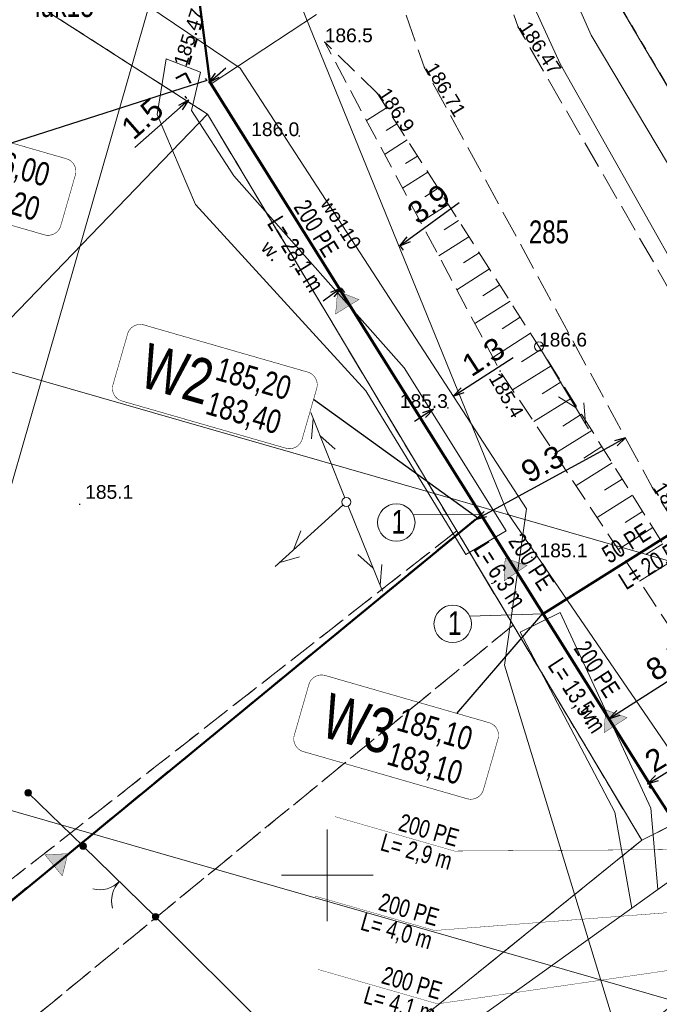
# Model space of a CAD drawing. Header units: metres. Extents: x 7482748 to 7484637, y 5684406 to 5687014.
# Tile 67 of 180: x 7483133 to 7483168, y 5685643 to 5685697. Entities that reach past the tile are written whole.
import ezdxf
from ezdxf.enums import TextEntityAlignment as Align
from ezdxf.lldxf.tags import DXFTag

# ---------------------------------------------------------------- set-up
doc = ezdxf.new("R2010")
doc.units = ezdxf.units.M
doc.header["$MEASUREMENT"] = 0
for name, pattern in [('1', [1.5, 1, -0.5]), ('BUBZ01_500', [1.75, 1.25, -0.5]), ('DUL', [2, 1, -1]), ('KTJZ01_500', [2, 1.5, -0.5]), ('l217_500', [2, 1.5, -0.5]), ('l218_500', [1, 0.5, -0.5])]:
    doc.linetypes.add(name, pattern=pattern)
for name, color, linetype, lineweight in [('.domiar', 250, 'Continuous', 9), ('.ks tłoczny', 104, 'Continuous', 50), ('_Dzialki', 7, 'Continuous', 0), ('_Dzialki_opis', 7, 'Continuous', 0), ('_Kontury', 7, 'Continuous', 0), ('_Podzial_sekcyjny_krzyze', 7, '1', 13), ('_Uzytki', 7, 'Continuous', 0), ('BUBZ02_D', 7, 'BUBZ01_500', 13), ('BUBZ02_G', 7, 'BUBZ01_500', 13), ('BUBZ02_W', 7, 'Continuous', 13), ('BUIB05_01', 7, 'Continuous', 40), ('GES__SUSM04_01P', 7, 'Continuous', 13), ('KTOK02', 7, 'KTOK02_500', 13), ('KTOK05_01', 7, 'Continuous', 13), ('RTPW01_P', 7, 'Continuous', 0), ('RTPW02_P', 7, 'Continuous', 0), ('SUPT_L_0', 30, 'Continuous', 13)]:
    doc.layers.add(name, color=color, linetype=linetype, lineweight=lineweight)
doc.layers.add('_ramki_nieplotowane', color=7, linetype='Continuous', lineweight=0, plot=False)
doc.layers.add('GES__SUPW_01_pL', color=5, linetype='Continuous', lineweight=13, true_color=0x0000ff)
doc.layers.add('GES__SUPW_01_pT', color=5, linetype='Continuous', lineweight=13, true_color=0x0000ff, transparency=0.25)
doc.layers.add('PTWP02_O', color=7, linetype='Continuous', lineweight=13, true_color=0x59d9ff, transparency=0.5)
doc.layers.add('IS_kanalizacja_sanitarna', color=7, linetype='SOLID', true_color=0x000000)
doc.layers.add('IS_Opisy_działek_Net', color=7, linetype='SOLID', true_color=0x000000)
doc.layers.add('IS_Węzeł_sieci_kanalizacyjnej_-_opisy', color=7, linetype='Continuous')
for name, color, linetype, lineweight, transparency in [('KTJZ01_O', 7, 'KTJZ01_500', 13, 0.5), ('PTRW02_O', 7, 'Continuous', 13, 0.5), ('PTRW02_T', 7, 'Continuous', 13, 0.25), ('RTPW01_G', 7, 'Continuous', 13, 0.25), ('RTPW02_G', 7, 'Continuous', 13, 0.25)]:
    doc.layers.add(name, color=color, linetype=linetype, lineweight=lineweight, transparency=transparency)
doc.styles.get("Standard").update_dxf_attribs({"font": 'simplex.shx', "width": 0.75})
doc.styles.add('STYL_ARIAL', font='simplex.shx', dxfattribs={"width": 0.75, "oblique": 0.1})
doc.styles.add('Style-Arial', font='arial.ttf')
doc.linetypes.add('KTOK02_500', pattern='A,0.5,[117,IS_LineDef.shx,S=0.01,R=0,X=0,Y=0],0.5', length=1)
tags = doc.linetypes.add('SOLID', pattern=[10, 10, 0]).pattern_tags.tags
tags[6:7] = [DXFTag(74, 4), DXFTag(75, 0), DXFTag(340, '0'), DXFTag(46, 0.0), DXFTag(50, 0.0), DXFTag(44, 0.0), DXFTag(45, 0.0)]
tags[4:5] = [DXFTag(74, 4), DXFTag(75, 0), DXFTag(340, '0'), DXFTag(46, 0.0), DXFTag(50, 0.0), DXFTag(44, 0.0), DXFTag(45, 0.0)]
doc.dimstyles.get("Standard").update_dxf_attribs({"dimtxt": 0.18, "dimasz": 0.18, "dimexe": 0.18, "dimexo": 0.0625, "dimgap": 0.09, "dimtad": 0, "dimtih": 1, "dimtoh": 1, "dimdec": 4, "dimzin": 0, "dimdsep": 46, "dimtxsty": 'Standard', "dimcen": 0.09, "dimadec": 0, "dimazin": 0, "dimtfac": 1, "dimtdec": 4, "dimtofl": 0, "dimtmove": 0, "dimatfit": 3, "dimfxl": 0, "dimtolj": 1, "dimtzin": 0, "dimarcsym": 0})

# ---------------------------------------------------------------- blocks, each defined once
blk = doc.blocks.new('SUSM04_01')
at = {"layer": 'GES__SUSM04_01P', "linetype": 'Continuous', "lineweight": 13}
blk.add_circle((0, 0), 0.25, dxfattribs=at)
blk = doc.blocks.new('RTPW01')
at = {"layer": 'RTPW01_P', "linetype": 'Continuous', "lineweight": 0}
h = blk.add_hatch(color=256, dxfattribs=at)
edge = h.paths.add_edge_path()
edge.add_arc((0, 0), 0.045, 0, 360)
blk = doc.blocks.new('RTPW01_1')
at = {"layer": 'RTPW02_P', "linetype": 'Continuous', "lineweight": 0}
h = blk.add_hatch(color=256, dxfattribs=at)
edge = h.paths.add_edge_path()
edge.add_arc((0, 0), 0.045, 0, 360)
blk = doc.blocks.new('RTPW01_3')
at = {"layer": 'RTPW02_P', "linetype": 'Continuous', "lineweight": 0}
h = blk.add_hatch(color=256, dxfattribs=at)
edge = h.paths.add_edge_path()
edge.add_arc((0, 0), 0.045, 0, 360)
blk = doc.blocks.new('RTPW01_2')
at = {"layer": 'RTPW01_P', "linetype": 'Continuous', "lineweight": 0}
h = blk.add_hatch(color=256, dxfattribs=at)
edge = h.paths.add_edge_path()
edge.add_arc((0, 0), 0.045, 0, 360)
blk = doc.blocks.new('TerminatorOpen_0.5')
at = {"color": 0, "linetype": 'ByBlock', "lineweight": -2}
for q in [(-1, 0.25), (-1, 0), (-1, -0.25)]:
    blk.add_line((0, 0), q, dxfattribs=at)
blk = doc.blocks.new('*D501')
at = {"layer": '.domiar', "color": 0, "linetype": 'Continuous', "lineweight": -2, "transparency": 16777216}
for p, q in [((7483157.381, 5685676.467), (7483160.133, 5685678.254)), ((7483155.277, 5685675.1), (7483154.766, 5685674.768)), ((7483155.952, 5685675.181), (7483155.952, 5685675.181))]:
    blk.add_line(p, q, dxfattribs=at)
at = {"layer": 'Defpoints', "color": 0, "linetype": 'Continuous', "transparency": 16777216}
for p in [(7483156.869, 5685676.134), (7483156.869, 5685676.134), (7483155.789, 5685675.432)]:
    blk.add_point(p, dxfattribs=at)
at = {"layer": '.domiar', "color": 0, "linetype": 'Continuous', "lineweight": -2, "transparency": 16777216, "xscale": 0.61, "yscale": 0.61, "zscale": 0.61}
for p, rotation in [((7483156.869, 5685676.134), 213.0029279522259), ((7483155.789, 5685675.432), 33.00292795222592)]:
    blk.add_blockref('TerminatorOpen_0.5', p, dxfattribs=dict(at, rotation=rotation))
at = {"layer": '.domiar', "color": 0, "linetype": 'Continuous', "transparency": 16777216, "insert": (7483158.516, 5685678.292), "char_height": 1.2, "attachment_point": 5, "rotation": 33.0029, "style": 'Style-Arial'}
blk.add_mtext('\\A1;1.3', dxfattribs=at)
blk = doc.blocks.new('*D502')
at = {"layer": '.domiar', "color": 0, "linetype": 'Continuous', "lineweight": -2, "transparency": 16777216}
for p, q in [((7483165.878, 5685658.869), (7483172.21, 5685662.936)), ((7483172.857, 5685663.058), (7483172.886, 5685663.013)), ((7483165.498, 5685658.331), (7483165.526, 5685658.286))]:
    blk.add_line(p, q, dxfattribs=at)
at = {"layer": 'Defpoints', "color": 0, "linetype": 'Continuous', "transparency": 16777216}
for p in [(7483172.695, 5685663.31), (7483172.724, 5685663.265), (7483165.336, 5685658.583)]:
    blk.add_point(p, dxfattribs=at)
at = {"layer": '.domiar', "color": 0, "linetype": 'Continuous', "lineweight": -2, "transparency": 16777216, "xscale": 0.61, "yscale": 0.61, "zscale": 0.61}
for p, rotation in [((7483172.724, 5685663.265), 32.71095265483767), ((7483165.364, 5685658.539), 212.7109526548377)]:
    blk.add_blockref('TerminatorOpen_0.5', p, dxfattribs=dict(at, rotation=rotation))
at = {"layer": '.domiar', "color": 0, "linetype": 'Continuous', "transparency": 16777216, "insert": (7483168.551, 5685661.67), "char_height": 1.2, "attachment_point": 5, "rotation": 32.711, "style": 'Style-Arial'}
blk.add_mtext('\\A1;8.7', dxfattribs=at)
blk = doc.blocks.new('*D570')
at = {"layer": '.domiar', "color": 0, "linetype": 'Continuous', "lineweight": -2, "transparency": 16777216}
for p, q in [((7483158.625, 5685669.706), (7483165.737, 5685673.568)), ((7483166.417, 5685673.596), (7483166.417, 5685673.596)), ((7483158.232, 5685669.152), (7483158.232, 5685669.152))]:
    blk.add_line(p, q, dxfattribs=at)
at = {"layer": 'Defpoints', "color": 0, "linetype": 'Continuous', "transparency": 16777216}
for p in [(7483166.273, 5685673.859), (7483166.273, 5685673.859), (7483158.089, 5685669.415)]:
    blk.add_point(p, dxfattribs=at)
at = {"layer": '.domiar', "color": 0, "linetype": 'Continuous', "lineweight": -2, "transparency": 16777216, "xscale": 0.61, "yscale": 0.61, "zscale": 0.61}
for p, rotation in [((7483166.273, 5685673.859), 28.50170920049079), ((7483158.089, 5685669.415), 208.5017092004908)]:
    blk.add_blockref('TerminatorOpen_0.5', p, dxfattribs=dict(at, rotation=rotation))
at = {"layer": '.domiar', "color": 0, "linetype": 'Continuous', "transparency": 16777216, "insert": (7483161.745, 5685672.44), "char_height": 1.2, "attachment_point": 5, "rotation": 28.5017, "style": 'Style-Arial'}
blk.add_mtext('\\A1;9.3', dxfattribs=at)
blk = doc.blocks.new('*D800')
at = {"layer": '.domiar', "color": 0, "linetype": 'Continuous', "lineweight": -2, "transparency": 16777216}
for p, q in [((7483144.002, 5685693.653), (7483144.461, 5685694.055)), ((7483143.451, 5685693.357), (7483143.345, 5685693.478)), ((7483142.343, 5685692.388), (7483142.237, 5685692.509)), ((7483141.976, 5685691.881), (7483139.498, 5685689.715))]:
    blk.add_line(p, q, dxfattribs=at)
at = {"layer": 'Defpoints', "color": 0, "linetype": 'Continuous', "transparency": 16777216}
for p in [(7483143.649, 5685693.131), (7483142.435, 5685692.283), (7483142.541, 5685692.162)]:
    blk.add_point(p, dxfattribs=at)
at = {"layer": '.domiar', "color": 0, "linetype": 'Continuous', "lineweight": -2, "transparency": 16777216, "xscale": 0.61, "yscale": 0.61, "zscale": 0.61}
for p, rotation in [((7483143.543, 5685693.252), 221.168584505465), ((7483142.435, 5685692.283), 41.16858450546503)]:
    blk.add_blockref('TerminatorOpen_0.5', p, dxfattribs=dict(at, rotation=rotation))
at = {"layer": '.domiar', "color": 0, "linetype": 'Continuous', "transparency": 16777216, "insert": (7483139.907, 5685691.284), "char_height": 1.2, "attachment_point": 5, "rotation": 41.1686, "style": 'Style-Arial'}
blk.add_mtext('\\A1;1.5', dxfattribs=at)
blk = doc.blocks.new('*D801')
at = {"layer": '.domiar', "color": 0, "linetype": 'Continuous', "lineweight": -2, "transparency": 16777216}
for p, q in [((7483169.35, 5685655.974), (7483169.431, 5685655.842)), ((7483167.991, 5685655.309), (7483168.754, 5685655.778)), ((7483167.547, 5685654.865), (7483167.628, 5685654.734))]:
    blk.add_line(p, q, dxfattribs=at)
at = {"layer": 'Defpoints', "color": 0, "linetype": 'Continuous', "transparency": 16777216}
for p in [(7483169.193, 5685656.229), (7483169.274, 5685656.098), (7483167.39, 5685655.121)]:
    blk.add_point(p, dxfattribs=at)
at = {"layer": '.domiar', "color": 0, "linetype": 'Continuous', "lineweight": -2, "transparency": 16777216, "xscale": 0.61, "yscale": 0.61, "zscale": 0.61}
for p, rotation in [((7483169.274, 5685656.098), 31.59143148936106), ((7483167.471, 5685654.989), 211.591431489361)]:
    blk.add_blockref('TerminatorOpen_0.5', p, dxfattribs=dict(at, rotation=rotation))
at = {"layer": '.domiar', "color": 0, "linetype": 'Continuous', "transparency": 16777216, "insert": (7483168.489, 5685656.675), "char_height": 1.2, "attachment_point": 5, "rotation": 31.5914, "style": 'Style-Arial'}
blk.add_mtext('\\A1;2.1', dxfattribs=at)
blk = doc.blocks.new('*D802')
at = {"layer": '.domiar', "color": 0, "linetype": 'Continuous', "lineweight": -2, "transparency": 16777216}
for p, q in [((7483154.449, 5685684.708), (7483157.2, 5685686.7)), ((7483153.97, 5685684.33), (7483154.131, 5685684.107)), ((7483150.78, 5685682.02), (7483150.941, 5685681.797)), ((7483150.271, 5685681.682), (7483149.777, 5685681.325))]:
    blk.add_line(p, q, dxfattribs=at)
at = {"layer": 'Defpoints', "color": 0, "linetype": 'Continuous', "transparency": 16777216}
for p in [(7483153.794, 5685684.573), (7483153.955, 5685684.35), (7483150.604, 5685682.263)]:
    blk.add_point(p, dxfattribs=at)
at = {"layer": '.domiar', "color": 0, "linetype": 'Continuous', "lineweight": -2, "transparency": 16777216, "xscale": 0.61, "yscale": 0.61, "zscale": 0.61}
for p, rotation in [((7483153.955, 5685684.35), 215.9114769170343), ((7483150.765, 5685682.04), 35.91147691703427)]:
    blk.add_blockref('TerminatorOpen_0.5', p, dxfattribs=dict(at, rotation=rotation))
at = {"layer": '.domiar', "color": 0, "linetype": 'Continuous', "transparency": 16777216, "insert": (7483155.536, 5685686.622), "char_height": 1.2, "attachment_point": 5, "rotation": 35.9115, "style": 'Style-Arial'}
blk.add_mtext('\\A1;3.9', dxfattribs=at)

msp = doc.modelspace()

# ---------------------------------------------------------------- hatches: boundary and pattern name
at = {"layer": 'IS_kanalizacja_sanitarna', "linetype": 'Continuous', "ltscale": 0.01}
for points in [[(7483150.56326, 5685681.86719), (7483150.45218, 5685680.62213), (7483151.72741, 5685681.41194)], [(7483159.70456, 5685667.30884), (7483159.64326, 5685666.06035), (7483160.88595, 5685666.90041)], [(7483165.1837, 5685659.03048), (7483165.1031, 5685657.78308), (7483166.35864, 5685658.60383)], [(7483135.84021, 5685651.17724), (7483134.59136, 5685651.12366), (7483135.54197, 5685649.96334)]]:
    msp.add_hatch(color=256, dxfattribs=at).paths.add_polyline_path(points)
at = {"layer": 'KTOK05_01', "linetype": 'Continuous', "lineweight": 13}
h = msp.add_hatch(color=256, dxfattribs=at)
edge = h.paths.add_edge_path()
edge.add_arc((7483133.68, 5685654.5), 0.175, 0, 360)
h = msp.add_hatch(color=256, dxfattribs=at)
edge = h.paths.add_edge_path()
edge.add_arc((7483136.68, 5685651.59), 0.175, 0, 360)
h = msp.add_hatch(color=256, dxfattribs=at)
edge = h.paths.add_edge_path()
edge.add_arc((7483140.63, 5685647.74), 0.175, 0, 360)

# ---------------------------------------------------------------- linework, layer by layer
at = {"layer": '.domiar', "linetype": 'Continuous'}
for points in [[(7483143.65597, 5685693.18655), (7483149.40362, 5685696.96011), (7483149.40362, 5685696.96011)], [(7483158.38506, 5685669.68689), (7483154.6951, 5685669.66859)], [(7483161.78586, 5685664.27343), (7483157.7707, 5685664.13941)]]:
    msp.add_lwpolyline(points, dxfattribs=at)
for centre in [(7483153.76555, 5685669.24559), (7483156.84115, 5685663.7164)]:
    msp.add_circle(centre, 1.02127, dxfattribs=at)
at = {"layer": '.ks tłoczny', "color": 111, "linetype": 'Continuous', "true_color": 0x70ffb8}
for points in [[(7483141.76081, 5685707.47079), (7483143.58805, 5685693.31689)], [(7483161.78586, 5685664.27343), (7483179.15171, 5685675.17352)], [(7483167.52638, 5685655.08837), (7483183.42029, 5685630.519), (7483183.42029, 5685630.519), (7483183.42029, 5685630.519), (7483183.42029, 5685630.519), (7483183.42029, 5685630.519)]]:
    msp.add_lwpolyline(points, dxfattribs=at)
at = {"layer": '.ks tłoczny', "linetype": 'Continuous'}
for points in [[(7483167.52266, 5685655.10824), (7483143.59356, 5685693.28613), (7483143.59356, 5685693.28613), (7483143.59356, 5685693.28613), (7483143.59356, 5685693.28613), (7483143.59356, 5685693.28613)], [(7483167.52638, 5685655.08837), (7483143.59727, 5685693.26626), (7483143.59727, 5685693.26626), (7483143.59727, 5685693.26626), (7483143.59727, 5685693.26626), (7483143.59727, 5685693.26626)], [(7483112.74413, 5685632.1735), (7483158.0889, 5685669.41515)]]:
    msp.add_lwpolyline(points, dxfattribs=at)
at = {"layer": '.ks tłoczny', "linetype": 'DUL'}
msp.add_lwpolyline([(7483112.74413, 5685632.1735), (7483158.0889, 5685669.41515)], dxfattribs=at)
at = {"layer": '_Dzialki', "color": 96, "linetype": 'Continuous', "true_color": 0x008000, "flags": 128}
for points in [[(7483143.46, 5685691.53), (7483112.69, 5685711.26)], [(7483159.84, 5685669.78), (7483146.52, 5685702.49)], [(7483184.18, 5685666.67), (7483163.15, 5685702.2)], [(7483143.46, 5685691.53), (7483124.84, 5685672.23)], [(7483167.16, 5685651.91), (7483143.46, 5685691.53)], [(7483170.8, 5685653.75), (7483159.84, 5685669.78)], [(7483170.8, 5685653.75), (7483167.16, 5685651.91)], [(7483167.16, 5685651.91), (7483153.39, 5685640.79)]]:
    msp.add_lwpolyline(points, dxfattribs=at)
at = {"layer": '_Kontury', "color": 96, "linetype": 'l217_500', "true_color": 0x008000, "flags": 128}
for points in [[(7483143.46, 5685691.53), (7483112.69, 5685711.26)], [(7483163.15, 5685702.2), (7483184.18, 5685666.67)], [(7483157.06, 5685668.79), (7483143.46, 5685691.53)], [(7483113.45, 5685634.67), (7483157.06, 5685668.79)], [(7483160.14, 5685663.65), (7483157.06, 5685668.79)], [(7483160.14, 5685663.65), (7483118.12, 5685629.25)], [(7483167.16, 5685651.91), (7483160.14, 5685663.65)], [(7483153.39, 5685640.79), (7483167.16, 5685651.91)]]:
    msp.add_lwpolyline(points, dxfattribs=at)
at = {"layer": '_Podzial_sekcyjny_krzyze', "linetype": 'Continuous'}
for p, q in [((7483150, 5685647.5), (7483150, 5685652.5)), ((7483147.5, 5685650), (7483152.5, 5685650))]:
    msp.add_line(p, q, dxfattribs=at)
at = {"layer": '_ramki_nieplotowane', "color": 3, "linetype": 'Continuous', "lineweight": 0, "flags": 128}
for points in [[(7482999.77, 5685691.75), (7483285.22, 5685609.72), (7483401.36, 5686013.86), (7483115.9, 5686095.89), (7482999.77, 5685691.75)], [(7482782.62, 5685528.23), (7483068.08, 5685446.2), (7483184.21, 5685850.35), (7482898.76, 5685932.38), (7482782.62, 5685528.23)], [(7482977.55, 5685284.54), (7483263.01, 5685202.51), (7483379.14, 5685606.66), (7483093.69, 5685688.69), (7482977.55, 5685284.54)]]:
    msp.add_lwpolyline(points, close=True, dxfattribs=at)
at = {"layer": '_Uzytki', "color": 96, "linetype": 'l218_500', "true_color": 0x008000, "flags": 128}
for points in [[(7483112.69, 5685711.26), (7483143.46, 5685691.53)], [(7483184.18, 5685666.67), (7483163.15, 5685702.2)], [(7483143.46, 5685691.53), (7483157.06, 5685668.79)], [(7483157.06, 5685668.79), (7483113.45, 5685634.67)], [(7483157.06, 5685668.79), (7483160.14, 5685663.65)], [(7483118.12, 5685629.25), (7483160.14, 5685663.65)], [(7483160.14, 5685663.65), (7483167.16, 5685651.91)], [(7483167.16, 5685651.91), (7483170.8, 5685653.75)], [(7483153.39, 5685640.79), (7483167.16, 5685651.91)]]:
    msp.add_lwpolyline(points, dxfattribs=at)
at = {"layer": 'BUBZ02_D', "linetype": 'BUBZ01_500', "lineweight": 13, "flags": 128}
msp.add_lwpolyline([(7483152.74, 5685692.65), (7483149.86, 5685695.45), (7483159.43, 5685677.51), (7483173.66, 5685656.03), (7483174.91, 5685652.49), (7483176.6, 5685654.81)], dxfattribs=at)
at = {"layer": 'BUBZ02_G', "linetype": 'BUBZ01_500', "lineweight": 13, "flags": 128}
msp.add_lwpolyline([(7483176.6, 5685654.81), (7483175.05, 5685657.36), (7483161.55, 5685678.85), (7483152.74, 5685692.65)], dxfattribs=at)
at = {"layer": 'BUBZ02_W', "linetype": 'Continuous', "lineweight": 13}
for p, q in [((7483153.23, 5685691.88), (7483152.14, 5685691.18)), ((7483153.79, 5685691), (7483153.21, 5685690.63)), ((7483154.35, 5685690.12), (7483153.12, 5685689.33)), ((7483154.92, 5685689.24), (7483154.27, 5685688.83)), ((7483155.48, 5685688.36), (7483154.11, 5685687.49)), ((7483156.04, 5685687.48), (7483155.32, 5685687.02)), ((7483156.6, 5685686.6), (7483155.09, 5685685.64)), ((7483157.16, 5685685.72), (7483156.37, 5685685.22)), ((7483157.72, 5685684.84), (7483156.08, 5685683.79)), ((7483158.28, 5685683.96), (7483157.43, 5685683.42)), ((7483158.85, 5685683.09), (7483157.06, 5685681.95)), ((7483159.41, 5685682.21), (7483158.48, 5685681.61)), ((7483159.97, 5685681.33), (7483158.05, 5685680.1)), ((7483160.53, 5685680.45), (7483159.54, 5685679.81)), ((7483161.09, 5685679.57), (7483159.03, 5685678.25)), ((7483161.65, 5685678.69), (7483160.59, 5685678.02)), ((7483162.21, 5685677.8), (7483160.11, 5685676.49)), ((7483162.76, 5685676.92), (7483161.72, 5685676.27)), ((7483163.32, 5685676.04), (7483161.26, 5685674.75)), ((7483163.87, 5685675.15), (7483162.86, 5685674.51)), ((7483164.43, 5685674.27), (7483162.41, 5685673.01)), ((7483164.98, 5685673.39), (7483163.99, 5685672.76)), ((7483165.54, 5685672.5), (7483163.57, 5685671.27)), ((7483166.09, 5685671.62), (7483165.12, 5685671.01)), ((7483166.65, 5685670.74), (7483164.72, 5685669.53)), ((7483167.2, 5685669.85), (7483166.25, 5685669.25)), ((7483167.76, 5685668.97), (7483165.87, 5685667.78)), ((7483168.31, 5685668.09), (7483167.38, 5685667.5)), ((7483168.87, 5685667.2), (7483167.03, 5685666.04))]:
    msp.add_line(p, q, dxfattribs=at)
at = {"layer": 'BUIB05_01', "linetype": 'Continuous', "lineweight": 40}
for p, q in [((7483143.19, 5685696.61), (7483143.03, 5685696.13)), ((7483142.88, 5685695.65), (7483142.73, 5685695.18)), ((7483142.58, 5685694.7), (7483142.42, 5685694.23)), ((7483142.27, 5685693.75), (7483141.74, 5685693.48)), ((7483142.27, 5685693.75), (7483142.27, 5685693.75)), ((7483142.27, 5685693.75), (7483142.54, 5685693.22))]:
    msp.add_line(p, q, dxfattribs=at)
at = {"layer": 'GES__SUPW_01_pL', "linetype": 'Continuous', "lineweight": 13, "flags": 128}
msp.add_lwpolyline([(7483156.82, 5685563.04), (7483161.75, 5685598.84), (7483168.05, 5685634.05), (7483159.66, 5685661.46), (7483160.86, 5685669.99), (7483145.24, 5685694.04), (7483091.53, 5685730.3)], dxfattribs=at)
at = {"layer": 'IS_kanalizacja_sanitarna', "linetype": 'Continuous', "ltscale": 0.01, "const_width": 0.02}
for points in [[(7483142.94261, 5685695.62562), (7483143.13964, 5685695.65994)], [(7483150.56326, 5685681.86719), (7483150.45218, 5685680.62213), (7483151.72741, 5685681.41194), (7483150.56326, 5685681.86719)], [(7483159.70456, 5685667.30884), (7483159.64326, 5685666.06035), (7483160.88595, 5685666.90041), (7483159.70456, 5685667.30884)], [(7483165.1837, 5685659.03048), (7483165.1031, 5685657.78308), (7483166.35864, 5685658.60383), (7483165.1837, 5685659.03048)], [(7483135.84021, 5685651.17724), (7483134.59136, 5685651.12366), (7483135.54197, 5685649.96334), (7483135.84021, 5685651.17724)]]:
    msp.add_lwpolyline(points, dxfattribs=at)
at = {"layer": 'IS_Opisy_działek_Net', "linetype": 'Continuous', "ltscale": 0.01, "const_width": 0.02}
for points in [[(7483170.02445, 5685651.41214), (7483156.93956, 5685651.32491), (7483150.42421, 5685653.20072)], [(7483171.95207, 5685648.22268), (7483155.85253, 5685646.98979), (7483149.33719, 5685648.8656)], [(7483173.67768, 5685645.54382), (7483156.01614, 5685642.98867), (7483149.50079, 5685644.86448)]]:
    msp.add_lwpolyline(points, dxfattribs=at)
at = {"layer": 'IS_Węzeł_sieci_kanalizacyjnej_-_opisy', "color": 18, "linetype": 'SOLID', "ltscale": 0.01, "true_color": 0x000000}
for points in [[(7483132.77361, 5685689.95425), (7483143.43617, 5685693.37468)], [(7483149.25509, 5685675.97968), (7483158.21688, 5685669.50955)], [(7483157.07207, 5685658.83321), (7483161.75229, 5685664.27967)]]:
    msp.add_lwpolyline(points, dxfattribs=at)
at = {"layer": 'IS_Węzeł_sieci_kanalizacyjnej_-_opisy', "color": 18, "linetype": 'SOLID', "ltscale": 0.01, "true_color": 0x000000, "const_width": 0.03}
for points in [[(7483125.6273, 5685687.51624), (7483134.56428, 5685684.94322, 0.414214), (7483135.45538, 5685685.43592), (7483136.25218, 5685688.2035, 0.414214), (7483135.75949, 5685689.09459), (7483126.82251, 5685691.66761, 0.414214), (7483125.93141, 5685691.17491), (7483125.13461, 5685688.40733, 0.414214), (7483125.6273, 5685687.51624)], [(7483138.79816, 5685675.87576), (7483147.73514, 5685673.30275, 0.414214), (7483148.62623, 5685673.79544), (7483149.42304, 5685676.56302, 0.414214), (7483148.93034, 5685677.45412), (7483139.99336, 5685680.02713, 0.414214), (7483139.10227, 5685679.53444), (7483138.30546, 5685676.76686, 0.414214), (7483138.79816, 5685675.87576)], [(7483148.69012, 5685656.75094), (7483157.6271, 5685654.17793, 0.414214), (7483158.5182, 5685654.67062), (7483159.315, 5685657.4382, 0.414214), (7483158.82231, 5685658.3293), (7483149.88533, 5685660.90231, 0.414214), (7483148.99423, 5685660.40962), (7483148.19743, 5685657.64204, 0.414214), (7483148.69012, 5685656.75094)]]:
    msp.add_lwpolyline(points, format="xyb", dxfattribs=at)
at = {"layer": 'KTJZ01_O', "linetype": 'KTJZ01_500', "lineweight": 13, "flags": 128}
for points in [[(7483197.91, 5685647.78), (7483191.3, 5685645.21), (7483187.04, 5685652.01), (7483182.78, 5685658.81), (7483173.01, 5685674.4), (7483160.42, 5685696.27), (7483153.69, 5685714.72), (7483149.66, 5685738.88), (7483150.14, 5685742.97), (7483152.18, 5685766.74), (7483152.64, 5685773.87), (7483156.88, 5685789.66), (7483160.03, 5685797.82), (7483165.63, 5685808.56), (7483171.47, 5685814.85), (7483176.12, 5685820.16), (7483191.38, 5685837.95), (7483216.44, 5685866.07), (7483238.67, 5685890.6), (7483242.86, 5685894.87), (7483263.91, 5685918.34), (7483290.28, 5685947.07), (7483315.51, 5685974.43), (7483346.16, 5686007.45), (7483367.58, 5686031.19), (7483372.66, 5686037.59), (7483378.07, 5686044.41), (7483383.78, 5686055), (7483386.81, 5686063.17), (7483391.06, 5686075.79), (7483392.94, 5686081.53), (7483394.38, 5686081.91), (7483397.17, 5686082.85), (7483401.23, 5686082.98), (7483404.7, 5686083), (7483407.11, 5686083.92), (7483410.43, 5686086.41), (7483412.08, 5686088.69), (7483412.96, 5686091.17), (7483413.79, 5686094.46), (7483412.71, 5686099.4), (7483411.05, 5686100.85), (7483407.94, 5686103.18), (7483405.29, 5686104.69), (7483403.35, 5686106.28), (7483402.57, 5686107.54), (7483401.86, 5686108.47), (7483403.54, 5686113.11), (7483404.07, 5686113.93), (7483409.52, 5686129.91), (7483416.09, 5686150.36), (7483420.49, 5686164.15), (7483421.47, 5686167.05), (7483423.62, 5686173.38), (7483428.4, 5686186.8), (7483437.81, 5686215.26), (7483441.02, 5686225.03), (7483450.09, 5686253.79), (7483453.73, 5686263.28), (7483459.39, 5686280.61), (7483466.44, 5686301.37), (7483471.25, 5686316.24), (7483473.9, 5686323.17), (7483478.13, 5686336.85), (7483485.37, 5686356.93), (7483492.13, 5686378.36), (7483498.67, 5686398.43), (7483502.19, 5686408.5), (7483505.2, 5686417.38), (7483513.05, 5686441.11), (7483516.25, 5686450.23), (7483530.52, 5686493.07), (7483533.34, 5686501.51), (7483543.47, 5686531.52), (7483557.14, 5686572.33), (7483559.91, 5686580.46), (7483570.16, 5686610.95), (7483575.71, 5686628.68), (7483581.26, 5686643.91), (7483583.2, 5686649.41), (7483591.35, 5686674.28), (7483597.45, 5686691.67), (7483602.2, 5686705.71), (7483616.93, 5686750.38), (7483619.53, 5686757.95), (7483621.36, 5686763.29), (7483634.9, 5686799.43), (7483640.84, 5686811.96)], [(7483150.46, 5685792.63), (7483151.46, 5685791.7), (7483147.58, 5685774.4), (7483146.82, 5685767.54), (7483144.74, 5685742.51), (7483144.5, 5685738.91), (7483148.57, 5685713.23), (7483155.31, 5685694.05), (7483167.75, 5685671.14), (7483177.64, 5685655.48), (7483181.96, 5685648.64), (7483185.17, 5685643.56), (7483185.16, 5685643.34), (7483185.15, 5685643.23), (7483185.15, 5685643.12), (7483185.14, 5685643.01), (7483185.13, 5685642.9), (7483185.11, 5685642.79), (7483185.1, 5685642.68), (7483185.08, 5685642.58), (7483185.06, 5685642.47), (7483185.04, 5685642.36), (7483185.02, 5685642.25), (7483184.99, 5685642.15), (7483184.96, 5685642.04), (7483184.93, 5685641.93), (7483184.9, 5685641.83), (7483184.87, 5685641.72), (7483184.84, 5685641.62), (7483184.8, 5685641.52), (7483184.76, 5685641.41), (7483184.72, 5685641.31), (7483184.68, 5685641.21), (7483184.63, 5685641.11), (7483184.59, 5685641.01), (7483184.54, 5685640.91), (7483184.49, 5685640.81), (7483184.44, 5685640.71), (7483184.39, 5685640.62), (7483184.33, 5685640.52), (7483184.28, 5685640.43), (7483184.22, 5685640.33), (7483184.16, 5685640.24), (7483184.1, 5685640.15), (7483184.04, 5685640.06), (7483183.97, 5685639.97), (7483183.91, 5685639.88), (7483183.84, 5685639.8), (7483183.77, 5685639.71), (7483183.63, 5685639.54), (7483185.5, 5685634.52), (7483185.7, 5685634.67), (7483185.81, 5685634.73), (7483185.92, 5685634.8), (7483186.03, 5685634.86), (7483186.14, 5685634.93), (7483186.25, 5685634.98), (7483186.36, 5685635.04), (7483186.48, 5685635.09), (7483186.59, 5685635.14), (7483186.71, 5685635.19), (7483186.82, 5685635.24), (7483186.95, 5685635.27), (7483187.06, 5685635.32), (7483187.19, 5685635.35), (7483187.31, 5685635.38), (7483187.43, 5685635.41), (7483187.55, 5685635.44), (7483187.68, 5685635.46), (7483187.8, 5685635.48), (7483187.93, 5685635.49), (7483188.05, 5685635.51), (7483188.18, 5685635.52), (7483188.3, 5685635.53), (7483188.43, 5685635.53), (7483188.55, 5685635.53), (7483188.68, 5685635.53), (7483188.81, 5685635.53), (7483188.93, 5685635.51), (7483189.06, 5685635.51), (7483189.18, 5685635.49), (7483189.31, 5685635.47), (7483189.43, 5685635.45), (7483189.55, 5685635.43), (7483189.68, 5685635.4), (7483189.8, 5685635.37), (7483189.92, 5685635.33), (7483190.04, 5685635.3), (7483190.28, 5685635.22), (7483196.05, 5685625.61)]]:
    msp.add_lwpolyline(points, dxfattribs=at)
at = {"layer": 'KTOK02', "linetype": 'Continuous', "lineweight": 13}
msp.add_line((7483140.63, 5685647.74), (7483136.68, 5685651.59), dxfattribs=at)
for centre, start, end in [((7483137.58, 5685650.71), 255.73, 315.73), ((7483139.73, 5685648.62), 135.73, 195.73)]:
    msp.add_arc(centre, 1.5, start, end, dxfattribs=at)
at = {"layer": 'KTOK05_01', "linetype": 'Continuous', "lineweight": 13}
for p, q in [((7483133.68, 5685654.5), (7483136.68, 5685651.59)), ((7483140.63, 5685647.74), (7483149.38, 5685639.02))]:
    msp.add_line(p, q, dxfattribs=at)
for centre in [(7483133.68, 5685654.5), (7483136.68, 5685651.59), (7483140.63, 5685647.74)]:
    msp.add_circle(centre, 0.175, dxfattribs=at)
at = {"layer": 'PTRW02_O', "linetype": 'Continuous', "lineweight": 13, "flags": 128}
for points in [[(7483151.57, 5685738.82), (7483153.82, 5685738.63), (7483154.89, 5685727.24), (7483159.05, 5685707.92), (7483164.4, 5685695.84), (7483174.01, 5685679.7), (7483171.66, 5685678.41), (7483162.7, 5685694.27), (7483156.85, 5685707.07), (7483154.7, 5685714.75), (7483152.66, 5685727.31), (7483151.57, 5685738.82)], [(7483141.21, 5685694.55), (7483143.08, 5685693.81), (7483142.59, 5685691.73), (7483144.9, 5685688.16), (7483154.19, 5685677.69), (7483159.75, 5685668.79), (7483157.56, 5685667.51), (7483152.1, 5685676.44), (7483142.81, 5685686.59), (7483140.71, 5685691.5), (7483141.21, 5685694.55)], [(7483160.53, 5685663.27), (7483162.71, 5685664.34), (7483167.66, 5685653.67), (7483168.03, 5685649.22), (7483166.62, 5685648.21), (7483165.68, 5685653.44), (7483160.53, 5685663.27)]]:
    msp.add_lwpolyline(points, close=True, dxfattribs=at)
at = {"layer": 'PTWP02_O', "linetype": 'Continuous', "lineweight": 13, "flags": 128}
msp.add_lwpolyline([(7483169.23, 5685650.08), (7483168.03, 5685649.22), (7483166.62, 5685648.21), (7483145.57, 5685633.12), (7483140.49, 5685629.55), (7483139.68, 5685618.81), (7483145.28, 5685623.31), (7483160.1, 5685635.83), (7483168.83, 5685642.94), (7483169.23, 5685650.08)], close=True, dxfattribs=at)
at = {"layer": 'SUPT_L_0', "linetype": 'Continuous'}
for p, q in [((7483164.26, 5685674.36), (7483161.68, 5685678.64)), ((7483163.57, 5685675.51), (7483162.62, 5685676.11)), ((7483164.08, 5685674.66), (7483163.99, 5685675.77)), ((7483149.1, 5685675.25), (7483150.95, 5685670.6)), ((7483149.23, 5685674.92), (7483149.13, 5685673.81)), ((7483149.6, 5685673.99), (7483150.43, 5685673.25)), ((7483150.85, 5685670.2), (7483147.15, 5685666.84)), ((7483151.13, 5685670.14), (7483153.02, 5685665.51)), ((7483148.56, 5685668.79), (7483148.15, 5685667.75)), ((7483148.49, 5685667.38), (7483147.41, 5685667.07)), ((7483151.67, 5685667.5), (7483152.51, 5685666.76)), ((7483152.97, 5685666.95), (7483152.89, 5685665.83))]:
    msp.add_line(p, q, dxfattribs=at)

# ---------------------------------------------------------------- block references
at = {"layer": 'GES__SUSM04_01P', "linetype": 'Continuous', "lineweight": 13}
for p in [(7483161.55, 5685678.85), (7483151.04, 5685670.37)]:
    msp.add_blockref('SUSM04_01', p, dxfattribs=at)
at = {"layer": 'RTPW01_P', "linetype": 'Continuous', "lineweight": 0}
for name, p in [('RTPW01', (7483149.86, 5685695.45)), ('RTPW01', (7483152.74, 5685692.65)), ('RTPW01', (7483148.47, 5685690.33)), ('RTPW01', (7483161.55, 5685678.85)), ('RTPW01', (7483159.43, 5685677.51)), ('RTPW01', (7483156.58, 5685675.5)), ('RTPW01', (7483136.49, 5685670.24)), ('RTPW01_2', (7483161.16, 5685667.35)), ('RTPW01_2', (7483133.68, 5685654.5))]:
    msp.add_blockref(name, p, dxfattribs=at)
at = {"layer": 'RTPW02_P', "linetype": 'Continuous', "lineweight": 0}
for name, p in [('RTPW01_1', (7483160.42, 5685696.27)), ('RTPW01_1', (7483155.31, 5685694.05)), ('RTPW01_3', (7483142.27, 5685693.75)), ('RTPW01_1', (7483167.75, 5685671.14))]:
    msp.add_blockref(name, p, dxfattribs=at)

# ---------------------------------------------------------------- texts
at = {"layer": '_Dzialki_opis', "color": 96, "true_color": 0x008000, "insert": (7483161, 5685684.46), "char_height": 1.25, "attachment_point": 7, "line_spacing_factor": 0.6, "style": 'STYL_ARIAL'}
msp.add_mtext('\\fArial|b0|i0|c238238|p39;285', dxfattribs=at)
at = {"layer": 'GES__SUPW_01_pT', "linetype": 'Continuous', "lineweight": 13, "style": 'Style-Arial'}
msp.add_text('wo110', height=0.75, rotation=303, dxfattribs=at).set_placement((7483150.75, 5685685.55), align=Align.MIDDLE_CENTER)
at = {"layer": 'IS_Opisy_działek_Net', "linetype": 'Continuous', "ltscale": 0.01}
for s, insert, char_height, attachment_point, rotation in [('{\\fArial|b0|i0|c238|p34;200 PE}', (7483148.11594, 5685686.45337), 0.9648, 7, 301.738549), ('\\fArial|b0|i0;L= 28,1 m', (7483147.50362, 5685686.07462), 0.9648, 1, 301.738549), ('{\\fArial|b0|i0|c238|p34;1}', (7483153.51715, 5685669.93813), 1.2888, 1, 359.404696), ('{\\fArial|b0|i0|c238|p34;50 PE}', (7483165.40295, 5685666.96611), 0.9648, 7, 32.138549), ('{\\fArial|b0|i0|c238|p34;200 PE}', (7483161.63377, 5685665.44305), 0.9648, 9, 302.998346), ('\\fArial|b0|i0;L= 20,5 m', (7483165.78597, 5685666.35644), 0.9648, 1, 32.138549), ('\\fArial|b0|i0;L= 6,3 m', (7483160.90453, 5685664.99196), 0.9648, 3, 302.998346), ('{\\fArial|b0|i0|c238|p34;1}', (7483156.59274, 5685664.40895), 1.2888, 1, 359.404696), ('{\\fArial|b0|i0|c238|p34;200 PE}', (7483163.40022, 5685662.36955), 0.9648, 7, 303.138549), ('\\fArial|b0|i0;L= 13,5 m', (7483162.79732, 5685661.97595), 0.9648, 1, 303.138549), ('{\\fArial|b0|i0|c238|p34;200 PE}', (7483156.99932, 5685651.53248), 0.9648, 9, 343.938549), ('\\fArial|b0|i0;L= 2,9 m', (7483156.90769, 5685651.21421), 0.9648, 3, 343.938549), ('{\\fArial|b0|i0|c238|p34;200 PE}', (7483155.9123, 5685647.19736), 0.9648, 9, 343.938549), ('\\fArial|b0|i0;L= 4,0 m', (7483155.82066, 5685646.87909), 0.9648, 3, 343.938549), ('{\\fArial|b0|i0|c238|p34;200 PE}', (7483156.0759, 5685643.19624), 0.9648, 9, 343.938549), ('\\fArial|b0|i0;L= 4,1 m', (7483155.98427, 5685642.87797), 0.9648, 3, 343.938549)]:
    msp.add_mtext(s, dxfattribs=dict(at, insert=insert, char_height=char_height, attachment_point=attachment_point, rotation=rotation))
at = {"layer": 'IS_Węzeł_sieci_kanalizacyjnej_-_opisy', "color": 18, "linetype": 'SOLID', "ltscale": 0.01, "true_color": 0x000000, "insert": (7483134.04804, 5685696.81147), "char_height": 1.2888, "attachment_point": 7}
msp.add_mtext('{\\fArial|b0|i0|c238|p34;łuk 60%%D\\Płuk15%%D}', dxfattribs=at)
at = {"layer": 'IS_Węzeł_sieci_kanalizacyjnej_-_opisy', "color": 18, "linetype": 'SOLID', "ltscale": 0.01, "true_color": 0x000000, "rotation": 343.938549}
for s, insert, char_height, attachment_point in [('\\fArial|b0|i0;186,00', (7483130.58344, 5685688.46569), 1.2888, 7), ('\\fArial|b0|i0;184,20', (7483130.4699, 5685688.07131), 1.2888, 1), ('\\fArial|b0|i0;W2', (7483143.31093, 5685675.64668), 2.448, 9), ('\\fArial|b0|i0;185,20', (7483143.7543, 5685676.82521), 1.2888, 7), ('\\fArial|b0|i0;183,40', (7483143.64076, 5685676.43083), 1.2888, 1), ('\\fArial|b0|i0;W3', (7483153.2029, 5685656.52186), 2.448, 9), ('\\fArial|b0|i0;185,10', (7483153.64627, 5685657.7004), 1.2888, 7), ('\\fArial|b0|i0;183,10', (7483153.53272, 5685657.30602), 1.2888, 1)]:
    msp.add_mtext(s, dxfattribs=dict(at, insert=insert, char_height=char_height, attachment_point=attachment_point))
at = {"layer": 'PTRW02_T', "linetype": 'Continuous', "lineweight": 13, "style": 'Style-Arial'}
for rotation, p in [(312.88, (7483146.33, 5685684.19)), (295.53, (7483163.76, 5685659.06))]:
    msp.add_text('w.', height=0.75, rotation=rotation, dxfattribs=at).set_placement(p)
at = {"layer": 'RTPW01_G', "linetype": 'Continuous', "lineweight": 13, "style": 'Style-Arial'}
for s, p in [('186.5', (7483149.86, 5685695.45)), ('186.6', (7483161.55, 5685678.85)), ('185.1', (7483136.79, 5685670.54)), ('185.1', (7483161.58, 5685667.35))]:
    msp.add_text(s, height=0.75, dxfattribs=at).set_placement(p)
msp.add_text('186.9', height=0.75, rotation=303.42, dxfattribs=at).set_placement((7483152.74, 5685692.65))
for s, p in [('186.0', (7483148.47, 5685690.33)), ('185.3', (7483156.58, 5685675.5))]:
    msp.add_text(s, height=0.75, dxfattribs=at).set_placement(p, align=Align.RIGHT)
msp.add_text('185.4', height=0.75, rotation=300.45, dxfattribs=at).set_placement((7483159.43, 5685677.51), align=Align.TOP_LEFT)
at = {"layer": 'RTPW02_G', "linetype": 'Continuous', "lineweight": 13, "style": 'Style-Arial'}
for s, rotation, p in [('185.47', 72.21, (7483142.31, 5685694.08)), ('186.47', 303.6, (7483160.42, 5685696.27)), ('186.71', 301, (7483155.31, 5685694.05)), ('186.60', 302.9, (7483167.75, 5685671.14))]:
    msp.add_text(s, height=0.75, rotation=rotation, dxfattribs=at).set_placement(p)

# ---------------------------------------------------------------- dimensions: what is measured, and where the dimension line sits
at = {"layer": '.domiar', "color": 7, "linetype": 'Continuous'}
for base, p1, p2, angle, picture, middle in [((7483142.43481, 5685692.28288), (7483143.64857, 5685693.13085), (7483142.54056, 5685692.16194), 221.168585, '*D800', (7483140.50741, 5685690.59744)), ((7483153.95494, 5685684.34998), (7483150.60401, 5685682.26275), (7483153.79368, 5685684.57266), 35.911477, '*D802', (7483156.07142, 5685685.8827)), ((7483169.27386, 5685656.09791), (7483167.39012, 5685655.12066), (7483169.19299, 5685656.22941), 31.591431, '*D801', (7483168.96186, 5685655.90603))]:
    dim = msp.add_linear_dim(base=base, p1=p1, p2=p2, angle=angle, dimstyle='Standard', override={"dimtxt": 1.2, "dimasz": 0.61, "dimexe": 0.3, "dimexo": 0.3, "dimgap": 0.3, "dimtad": 1, "dimtih": 0, "dimtoh": 0, "dimdec": 1, "dimzin": 11, "dimdsep": 0, "dimtxsty": 'Style-Arial', "dimblk": 'TerminatorOpen_0.5', "dimadec": 4, "dimazin": 3, "dimtdec": 1, "dimatfit": 1, "dimldrblk": 'TerminatorOpen_0.5', "dimfrac": 2, "dimtzin": 11}, dxfattribs=at)
    dim.commit()
    dim.dimension.update_dxf_attribs({"geometry": picture, "text_midpoint": middle, "dimtype": 161})
for p1, p2, distance, picture, middle in [((7483155.78886, 5685675.43249), (7483156.86941, 5685676.13428), 0, '*D501', (7483158.51553, 5685678.29219)), ((7483158.0889, 5685669.41515), (7483166.27343, 5685673.8593), 0, '*D570', (7483161.74545, 5685672.43966)), ((7483165.33573, 5685658.58345), (7483172.695, 5685663.31), -0.05295, '*D502', (7483168.55076, 5685661.67012))]:
    dim = msp.add_aligned_dim(p1=p1, p2=p2, distance=distance, dimstyle='Standard', override={"dimtxt": 1.2, "dimasz": 0.61, "dimexe": 0.3, "dimexo": 0.3, "dimgap": 0.3, "dimtad": 1, "dimtih": 0, "dimtoh": 0, "dimdec": 1, "dimzin": 11, "dimdsep": 0, "dimtxsty": 'Style-Arial', "dimblk": 'TerminatorOpen_0.5', "dimadec": 4, "dimazin": 3, "dimtdec": 1, "dimatfit": 1, "dimldrblk": 'TerminatorOpen_0.5', "dimfrac": 2, "dimtzin": 11}, dxfattribs=at)
    dim.commit()
    dim.dimension.update_dxf_attribs({"geometry": picture, "text_midpoint": middle})

doc.saveas('drawing.dxf')
